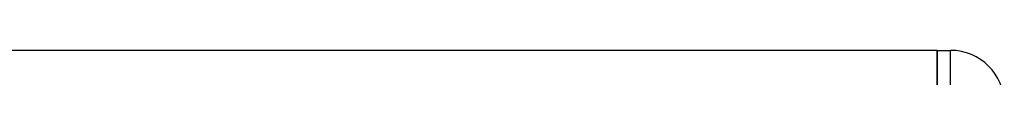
# Model space of a CAD drawing. Header units: millimetres. Extents: x 0 to 420, y 0 to 297.
# Tile 72 of 77: x 330.3774 to 333.2048, y 191.988 to 192.0662. Entities that reach past the tile are written whole.
import ezdxf

# ---------------------------------------------------------------- set-up
doc = ezdxf.new("R2010")
doc.units = ezdxf.units.MM

msp = doc.modelspace()

# ---------------------------------------------------------------- linework, layer by layer
at = {"color": 7, "linetype": 'Continuous', "lineweight": 25}
for p, q in [((333.01181, 192.06623), (324.94625, 192.06623)), ((333.01181, 192.06623), (333.01181, 191.87328)), ((333.01181, 192.06623), (333.0504, 192.06623)), ((333.01181, 191.87328), (333.01181, 192.06623)), ((333.0504, 191.87328), (333.0504, 192.06623))]:
    msp.add_line(p, q, dxfattribs=at)
msp.add_arc((333.0504, 191.91187), 0.15436, 0, 90, dxfattribs=at)

doc.saveas('drawing.dxf')
